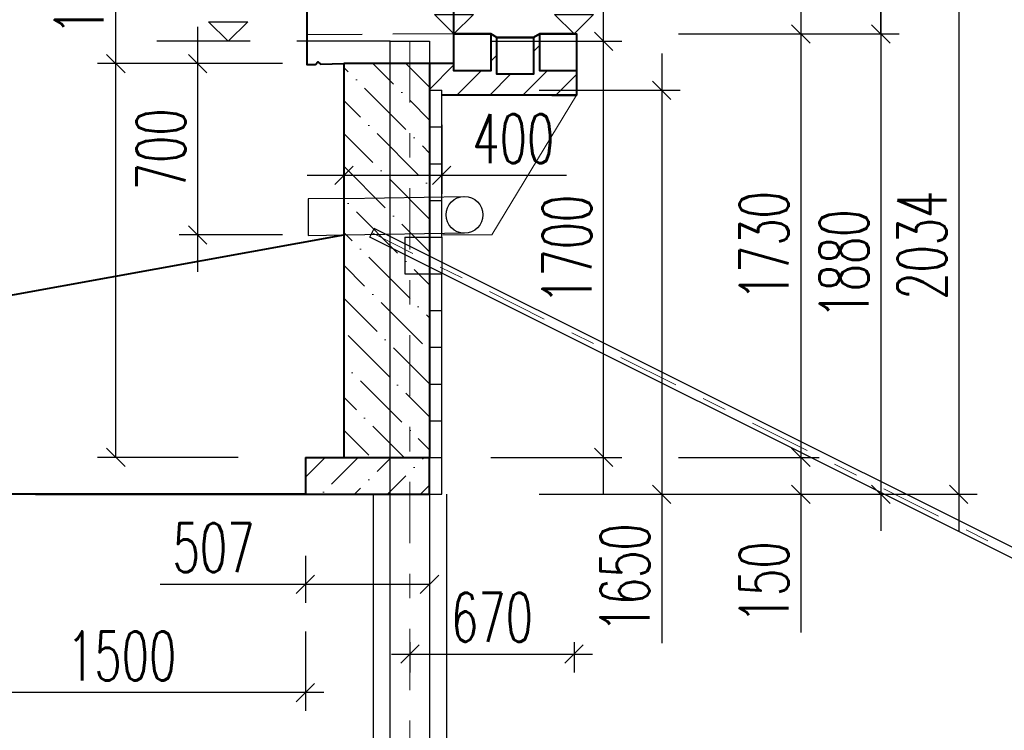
# Model space of a CAD drawing. Header units: metres. Extents: x -912764 to -454925, y -2226138 to -1112338.
# Tile 116 of 256: x -456381.32 to -456377.3, y -1112933.24 to -1112930.34. Entities that reach past the tile are written whole.
import ezdxf

# ---------------------------------------------------------------- set-up
doc = ezdxf.new("R2010")
doc.units = ezdxf.units.M
for name, pattern in [('DASHDOT', [1, 0.5, -0.25, 0, -0.25]), ('DASHED2', [0.375, 0.25, -0.125]), ('SOLID', [0]), ('ČÁRKOVANÁ', [19.05, 12.7, -6.35]), ('ČÁRKOVANÁX2', [38.1, 25.4, -12.7])]:
    doc.linetypes.add(name, pattern=pattern)
for name, color, linetype in [('!řezy tenká', 1, 'Continuous'), ('C3D_ZPR', 7, 'Continuous'), ('OZ', 3, 'Continuous')]:
    doc.layers.add(name, color=color, linetype=linetype)
for name, color, linetype, lineweight in [('_NOVÝ STAV', 1, 'Continuous', 30), ('_NOVÝ STAV - POPISKY KATASTR', 7, 'Continuous', 30), ('_VYTYČOVACÍ BODY', 200, 'Continuous', 0)]:
    doc.layers.add(name, color=color, linetype=linetype, lineweight=lineweight)
doc.layers.add('PDF2_13', color=140, linetype='Continuous', true_color=0x00bfff)
doc.layers.add('PDF_OZ', color=140, linetype='Continuous', true_color=0x00bfff)
doc.styles.add('StandardUzky', font='simplex.shx', dxfattribs={"width": 0.65})
doc.styles.add('znacky', font='arial.ttf')
doc.dimstyles.new('1000', dxfattribs={"dimscale": 0.5, "dimtxt": 1, "dimasz": 0.6, "dimexe": 0.3, "dimexo": 0.5, "dimgap": 0.5, "dimtad": 1, "dimzin": 1, "dimdsep": 46, "dimtxsty": 'znacky', "dimblk": 'OBLIQUE', "dimcen": 1, "dimdle": 0.3, "dimclrd": 256, "dimclre": 256, "dimclrt": 256, "dimadec": 3, "dimazin": 0, "dimtfac": 1, "dimtmove": 0, "dimatfit": 3, "dimldrblk": 'OBLIQUE', "dimfxl": 1, "dimlwd": -1, "dimlwe": -1, "dimarcsym": 0})

# ---------------------------------------------------------------- blocks, each defined once
blk = doc.blocks.new('_Oblique')
at = {"color": 0, "linetype": 'ByBlock', "lineweight": -2}
blk.add_line((-0.5, -0.5), (0.5, 0.5), dxfattribs=at)
blk = doc.blocks.new('*D337')
at = {"layer": 'C3D_ZPR', "color": 1, "transparency": 16777216}
for p, q in [((0.611, -1.8799), (0.611, 0.12)), ((0.15, -0.03), (0.686, -0.03)), ((0.15, -1.7299), (0.686, -1.7299))]:
    blk.add_line(p, q, dxfattribs=at)
at = {"layer": 'Defpoints', "color": 0, "lineweight": 50, "transparency": 16777216}
for p in [(-0.1, -0.03), (0.611, -0.03), (-0.1, -1.7299)]:
    blk.add_point(p, dxfattribs=at)
at = {"layer": 'C3D_ZPR', "color": 1, "transparency": 16777216, "xscale": 0.075, "yscale": 0.075, "zscale": 0.075}
for p, rotation in [((0.611, -0.03), 90), ((0.611, -1.7299), 270)]:
    blk.add_blockref('_Oblique', p, dxfattribs=dict(at, rotation=rotation))
at = {"layer": 'C3D_ZPR', "color": 1, "transparency": 16777216, "insert": (0.461, -0.88), "char_height": 0.2, "attachment_point": 5, "rotation": 90, "style": 'StandardUzky'}
blk.add_mtext('1700', dxfattribs=at)
blk = doc.blocks.new('*D989')
at = {"layer": 'C3D_ZPR', "color": 1, "transparency": 16777216}
for p, q in [((0.848, -0.0799), (0.848, -1.8799)), ((0.348, -0.2299), (0.923, -0.2299)), ((0.348, -1.8799), (0.923, -1.8799)), ((0.848, -1.8799), (0.848, -2.4883))]:
    blk.add_line(p, q, dxfattribs=at)
at = {"layer": 'Defpoints', "color": 0, "transparency": 16777216}
for p in [(-2.46, -0.2299), (-0.1, -1.8799), (0.848, -1.8799)]:
    blk.add_point(p, dxfattribs=at)
at = {"layer": 'C3D_ZPR', "color": 1, "transparency": 16777216, "xscale": 0.075, "yscale": 0.075, "zscale": 0.075}
for p, rotation in [((0.848, -0.2299), 90), ((0.848, -1.8799), 270)]:
    blk.add_blockref('_Oblique', p, dxfattribs=dict(at, rotation=rotation))
at = {"layer": 'C3D_ZPR', "color": 1, "transparency": 16777216, "insert": (0.698, -2.2216), "char_height": 0.2, "attachment_point": 5, "rotation": 90, "style": 'StandardUzky'}
blk.add_mtext('1650', dxfattribs=at)
blk = doc.blocks.new('*D339')
at = {"layer": 'C3D_ZPR', "color": 1, "transparency": 16777216}
for p, q in [((1.7427, 0.1542), (1.7427, 0.7246)), ((1.7427, 0), (1.7427, 0.3042)), ((1.2427, 0.1542), (1.8177, 0.1542)), ((1.2427, 0), (1.8177, 0))]:
    blk.add_line(p, q, dxfattribs=at)
at = {"layer": 'Defpoints', "color": 0, "lineweight": 50, "transparency": 16777216}
for p in [(-0.0296, 0.1542), (0, 0), (1.7427, 0)]:
    blk.add_point(p, dxfattribs=at)
at = {"layer": 'C3D_ZPR', "color": 1, "transparency": 16777216, "xscale": 0.075, "yscale": 0.075, "zscale": 0.075}
for p, rotation in [((1.7427, 0.1542), 90), ((1.7427, 0), 270)]:
    blk.add_blockref('_Oblique', p, dxfattribs=dict(at, rotation=rotation))
at = {"layer": 'C3D_ZPR', "color": 1, "transparency": 16777216, "insert": (1.5927, 0.5167), "char_height": 0.2, "attachment_point": 5, "rotation": 90, "style": 'StandardUzky'}
blk.add_mtext('154', dxfattribs=at)
blk = doc.blocks.new('*D991')
at = {"layer": 'C3D_ZPR', "color": 1, "transparency": 16777216}
for p, q in [((1.4161, -1.5799), (1.4161, -1.8799)), ((0.9161, -1.7299), (1.4911, -1.7299)), ((0.9161, -1.8799), (1.4911, -1.8799)), ((1.4161, -1.8799), (1.4161, -2.4447))]:
    blk.add_line(p, q, dxfattribs=at)
at = {"layer": 'Defpoints', "color": 0, "transparency": 16777216}
for p in [(-0.6068, -1.7299), (-0.6068, -1.8799), (1.4161, -1.8799)]:
    blk.add_point(p, dxfattribs=at)
at = {"layer": 'C3D_ZPR', "color": 1, "transparency": 16777216, "xscale": 0.075, "yscale": 0.075, "zscale": 0.075}
for p, rotation in [((1.4161, -1.7299), 90), ((1.4161, -1.8799), 270)]:
    blk.add_blockref('_Oblique', p, dxfattribs=dict(at, rotation=rotation))
at = {"layer": 'C3D_ZPR', "color": 1, "transparency": 16777216, "insert": (1.2661, -2.2399), "char_height": 0.2, "attachment_point": 5, "rotation": 90, "style": 'StandardUzky'}
blk.add_mtext('150', dxfattribs=at)
blk = doc.blocks.new('*D992')
at = {"layer": 'C3D_ZPR', "color": 1, "transparency": 16777216}
for p, q in [((-0.4496, -0.371), (-0.4496, -0.6524)), ((-0.05, -0.371), (-0.05, -0.6524)), ((-0.5996, -0.5774), (-0.05, -0.5774)), ((-0.05, -0.5774), (0.4593, -0.5774))]:
    blk.add_line(p, q, dxfattribs=at)
at = {"layer": 'Defpoints', "color": 0, "transparency": 16777216}
for p in [(-0.4496, -0.121), (-0.05, -0.121), (-0.05, -0.5774)]:
    blk.add_point(p, dxfattribs=at)
at = {"layer": 'C3D_ZPR', "color": 1, "transparency": 16777216, "xscale": 0.075, "yscale": 0.075, "zscale": 0.075, "rotation": 180}
blk.add_blockref('_Oblique', (-0.4496, -0.5774), dxfattribs=at)
at = {"layer": 'C3D_ZPR', "color": 1, "transparency": 16777216, "xscale": 0.075, "yscale": 0.075, "zscale": 0.075}
blk.add_blockref('_Oblique', (-0.05, -0.5774), dxfattribs=at)
at = {"layer": 'C3D_ZPR', "color": 1, "transparency": 16777216, "insert": (0.2421, -0.4274), "char_height": 0.2, "attachment_point": 5, "style": 'StandardUzky'}
blk.add_mtext('400', dxfattribs=at)
blk = doc.blocks.new('*D993')
at = {"layer": 'C3D_ZPR', "color": 1, "transparency": 16777216}
for p, q in [((1.7427, 0.15), (1.7427, -2.0299)), ((1.2427, 0), (1.8177, 0)), ((1.2427, -1.8799), (1.8177, -1.8799))]:
    blk.add_line(p, q, dxfattribs=at)
at = {"layer": 'Defpoints', "color": 0, "transparency": 16777216}
for p in [(0, 0), (-0.1, -1.8799), (1.7427, -1.8799)]:
    blk.add_point(p, dxfattribs=at)
at = {"layer": 'C3D_ZPR', "color": 1, "transparency": 16777216, "xscale": 0.075, "yscale": 0.075, "zscale": 0.075}
for p, rotation in [((1.7427, 0), 90), ((1.7427, -1.8799), 270)]:
    blk.add_blockref('_Oblique', p, dxfattribs=dict(at, rotation=rotation))
at = {"layer": 'C3D_ZPR', "color": 1, "transparency": 16777216, "insert": (1.5927, -0.94), "char_height": 0.2, "attachment_point": 5, "rotation": 90, "style": 'StandardUzky'}
blk.add_mtext('1880', dxfattribs=at)
blk = doc.blocks.new('*D336')
at = {"layer": 'C3D_ZPR', "color": 1, "transparency": 16777216}
for p, q in [((1.4161, 0.15), (1.4161, -1.8799)), ((0.9161, 0), (1.4911, 0)), ((0.9161, -1.7299), (1.4911, -1.7299))]:
    blk.add_line(p, q, dxfattribs=at)
at = {"layer": 'Defpoints', "color": 0, "lineweight": 50, "transparency": 16777216}
for p in [(0, 0), (-0.1, -1.7299), (1.4161, -1.7299)]:
    blk.add_point(p, dxfattribs=at)
at = {"layer": 'C3D_ZPR', "color": 1, "transparency": 16777216, "xscale": 0.075, "yscale": 0.075, "zscale": 0.075}
for p, rotation in [((1.4161, 0), 90), ((1.4161, -1.7299), 270)]:
    blk.add_blockref('_Oblique', p, dxfattribs=dict(at, rotation=rotation))
at = {"layer": 'C3D_ZPR', "color": 1, "transparency": 16777216, "insert": (1.2661, -0.865), "char_height": 0.2, "attachment_point": 5, "rotation": 90, "style": 'StandardUzky'}
blk.add_mtext('1730', dxfattribs=at)
blk = doc.blocks.new('*D994')
at = {"layer": 'C3D_ZPR', "color": 1, "transparency": 16777216}
for p, q in [((-0.6068, -2.1316), (-0.6068, -2.3233)), ((-0.1, -2.1316), (-0.1, -2.3233)), ((-0.6068, -2.2483), (-1.1989, -2.2483)), ((-0.1, -2.2483), (-0.7568, -2.2483))]:
    blk.add_line(p, q, dxfattribs=at)
at = {"layer": 'Defpoints', "color": 0, "transparency": 16777216}
for p in [(-0.6068, -1.8816), (-0.1, -1.8816), (-0.1, -2.2483)]:
    blk.add_point(p, dxfattribs=at)
at = {"layer": 'C3D_ZPR', "color": 1, "transparency": 16777216, "xscale": 0.075, "yscale": 0.075, "zscale": 0.075, "rotation": 180}
blk.add_blockref('_Oblique', (-0.6068, -2.2483), dxfattribs=at)
at = {"layer": 'C3D_ZPR', "color": 1, "transparency": 16777216, "xscale": 0.075, "yscale": 0.075, "zscale": 0.075}
blk.add_blockref('_Oblique', (-0.1, -2.2483), dxfattribs=at)
at = {"layer": 'C3D_ZPR', "color": 1, "transparency": 16777216, "insert": (-0.9818, -2.0983), "char_height": 0.2, "attachment_point": 5, "style": 'StandardUzky'}
blk.add_mtext('507', dxfattribs=at)
blk = doc.blocks.new('*D405')
at = {"layer": 'C3D_ZPR', "color": 1, "transparency": 16777216}
for p, q in [((-1.0466, 0.029), (-1.0466, -0.971)), ((-0.6996, -0.121), (-1.1216, -0.121)), ((-0.6996, -0.821), (-1.1216, -0.821))]:
    blk.add_line(p, q, dxfattribs=at)
at = {"layer": 'Defpoints', "color": 0, "transparency": 16777216}
for p in [(-0.4496, -0.121), (-1.0466, -0.821), (-0.4496, -0.821)]:
    blk.add_point(p, dxfattribs=at)
at = {"layer": 'C3D_ZPR', "color": 1, "transparency": 16777216, "xscale": 0.075, "yscale": 0.075, "zscale": 0.075}
for p, rotation in [((-1.0466, -0.121), 90), ((-1.0466, -0.821), 270)]:
    blk.add_blockref('_Oblique', p, dxfattribs=dict(at, rotation=rotation))
at = {"layer": 'C3D_ZPR', "color": 1, "transparency": 16777216, "insert": (-1.1966, -0.471), "char_height": 0.2, "attachment_point": 5, "rotation": 90, "style": 'StandardUzky'}
blk.add_mtext('700', dxfattribs=at)
blk = doc.blocks.new('*D338')
at = {"layer": 'C3D_ZPR', "color": 1, "transparency": 16777216}
for p, q in [((2.0611, 0.3042), (2.0611, -2.0299)), ((1.5611, 0.1542), (2.1361, 0.1542)), ((1.5611, -1.8799), (2.1361, -1.8799))]:
    blk.add_line(p, q, dxfattribs=at)
at = {"layer": 'Defpoints', "color": 0, "lineweight": 50, "transparency": 16777216}
for p in [(-0.0296, 0.1542), (-0.05, -1.8799), (2.0611, -1.8799)]:
    blk.add_point(p, dxfattribs=at)
at = {"layer": 'C3D_ZPR', "color": 1, "transparency": 16777216, "xscale": 0.075, "yscale": 0.075, "zscale": 0.075}
for p, rotation in [((2.0611, 0.1542), 90), ((2.0611, -1.8799), 270)]:
    blk.add_blockref('_Oblique', p, dxfattribs=dict(at, rotation=rotation))
at = {"layer": 'C3D_ZPR', "color": 1, "transparency": 16777216, "insert": (1.9111, -0.8629), "char_height": 0.2, "attachment_point": 5, "rotation": 90, "style": 'StandardUzky'}
blk.add_mtext('2034', dxfattribs=at)
blk = doc.blocks.new('*D404')
at = {"layer": 'C3D_ZPR', "color": 1, "transparency": 16777216}
for p, q in [((-1.3806, -0.121), (-1.3806, 0.4826)), ((-1.3806, -1.7299), (-1.3806, 0.029)), ((-0.8806, -0.121), (-1.4556, -0.121)), ((-0.8806, -1.7299), (-1.4556, -1.7299))]:
    blk.add_line(p, q, dxfattribs=at)
at = {"layer": 'Defpoints', "color": 0, "transparency": 16777216}
for p in [(-0.45, -0.121), (-1.3806, -1.7299), (-0.4496, -1.7299)]:
    blk.add_point(p, dxfattribs=at)
at = {"layer": 'C3D_ZPR', "color": 1, "transparency": 16777216, "xscale": 0.075, "yscale": 0.075, "zscale": 0.075}
for p, rotation in [((-1.3806, -0.121), 90), ((-1.3806, -1.7299), 270)]:
    blk.add_blockref('_Oblique', p, dxfattribs=dict(at, rotation=rotation))
at = {"layer": 'C3D_ZPR', "color": 1, "transparency": 16777216, "insert": (-1.5306, 0.2191), "char_height": 0.2, "attachment_point": 5, "rotation": 90, "style": 'StandardUzky'}
blk.add_mtext('1609', dxfattribs=at)
blk = doc.blocks.new('A$Cac58f5a3')
at = {"layer": '_NOVÝ STAV', "lineweight": 15}
for p in [(0, 0), (-0.5457, -0.571)]:
    blk.add_line(p, (-0.3461, -0.571), dxfattribs=at)
at = {"layer": '_NOVÝ STAV'}
for p, q in [((-0.9453, -0.4214), (-1.0953, -0.4238)), ((-1.0953, -0.4238), (-1.0953, -0.5738)), ((-1.0953, -0.5738), (-0.9453, -0.571))]:
    blk.add_line(p, q, dxfattribs=at)
at = {"layer": '_NOVÝ STAV', "linetype": 'ČÁRKOVANÁ', "lineweight": -3, "ltscale": 0.05, "flags": 128}
for points in [[(-0.9453, -0.4214), (-0.4596, -0.4138)], [(-0.4572, -0.5638), (-0.9453, -0.5714)]]:
    blk.add_lwpolyline(points, dxfattribs=at)
at = {"layer": '_NOVÝ STAV', "lineweight": -3}
blk.add_circle((-0.4572, -0.4888), 0.075, dxfattribs=at)
blk = doc.blocks.new('Vyskova_sipka')
at = {"color": 0, "linetype": 'ByBlock', "lineweight": -2}
for p, q in [((0, 0), (-4, 4)), ((-4, 4), (4, 4)), ((4, 4), (0, 0))]:
    blk.add_line(p, q, dxfattribs=at)
blk = doc.blocks.new('*D320')
at = {"layer": 'C3D_ZPR', "color": 1, "transparency": 16777216}
for p, q in [((-456379.7315, -1112932.8798), (-456379.7315, -1112933.0029)), ((-456379.0612, -1112932.8798), (-456379.0612, -1112933.0029)), ((-456379.8065, -1112932.9279), (-456378.9862, -1112932.9279))]:
    blk.add_line(p, q, dxfattribs=at)
at = {"layer": 'Defpoints', "color": 0, "lineweight": 50, "transparency": 16777216}
for p in [(-456379.7315, -1112932.6298), (-456379.0612, -1112932.6298), (-456379.0612, -1112932.9279)]:
    blk.add_point(p, dxfattribs=at)
at = {"layer": 'C3D_ZPR', "color": 1, "transparency": 16777216, "xscale": 0.075, "yscale": 0.075, "zscale": 0.075, "rotation": 180}
blk.add_blockref('_Oblique', (-456379.7315, -1112932.9279), dxfattribs=at)
at = {"layer": 'C3D_ZPR', "color": 1, "transparency": 16777216, "xscale": 0.075, "yscale": 0.075, "zscale": 0.075}
blk.add_blockref('_Oblique', (-456379.0612, -1112932.9279), dxfattribs=at)
at = {"layer": 'C3D_ZPR', "color": 1, "transparency": 16777216, "insert": (-456379.3964, -1112932.7779), "char_height": 0.2, "attachment_point": 5, "style": 'StandardUzky'}
blk.add_mtext('670', dxfattribs=at)
blk = doc.blocks.new('*D340')
at = {"layer": 'C3D_ZPR', "color": 1, "transparency": 16777216}
for p, q in [((-456382.3016, -1112929.4538), (-456382.3016, -1112928.8788)), ((-456380.1516, -1112929.4538), (-456380.1516, -1112928.8788)), ((-456380.0016, -1112928.9538), (-456382.4516, -1112928.9538))]:
    blk.add_line(p, q, dxfattribs=at)
at = {"layer": 'Defpoints', "color": 0, "transparency": 16777216}
for p in [(-456382.3016, -1112928.9538), (-456380.1516, -1112930.4184), (-456382.3016, -1112931.6318)]:
    blk.add_point(p, dxfattribs=at)
at = {"layer": 'C3D_ZPR', "color": 1, "transparency": 16777216, "xscale": 0.075, "yscale": 0.075, "zscale": 0.075, "rotation": 180}
blk.add_blockref('_Oblique', (-456382.3016, -1112928.9538), dxfattribs=at)
at = {"layer": 'C3D_ZPR', "color": 1, "transparency": 16777216, "xscale": 0.075, "yscale": 0.075, "zscale": 0.075}
blk.add_blockref('_Oblique', (-456380.1516, -1112928.9538), dxfattribs=at)
at = {"layer": 'C3D_ZPR', "color": 1, "transparency": 16777216, "insert": (-456381.2266, -1112928.8038), "char_height": 0.2, "attachment_point": 5, "style": 'StandardUzky'}
blk.add_mtext('2150', dxfattribs=at)
blk = doc.blocks.new('*D403')
at = {"layer": 'C3D_ZPR', "color": 1, "transparency": 16777216}
for p, q in [((-456381.6583, -1112932.8355), (-456381.6583, -1112933.1605)), ((-456380.1583, -1112932.8355), (-456380.1583, -1112933.1605)), ((-456380.0833, -1112933.0855), (-456381.7333, -1112933.0855))]:
    blk.add_line(p, q, dxfattribs=at)
at = {"layer": 'Defpoints', "color": 0, "transparency": 16777216}
for p in [(-456381.6583, -1112932.2751), (-456380.1583, -1112932.2751), (-456381.6583, -1112933.0855)]:
    blk.add_point(p, dxfattribs=at)
at = {"layer": 'C3D_ZPR', "color": 1, "transparency": 16777216, "xscale": 0.075, "yscale": 0.075, "zscale": 0.075, "rotation": 180}
blk.add_blockref('_Oblique', (-456381.6583, -1112933.0855), dxfattribs=at)
at = {"layer": 'C3D_ZPR', "color": 1, "transparency": 16777216, "xscale": 0.075, "yscale": 0.075, "zscale": 0.075}
blk.add_blockref('_Oblique', (-456380.1583, -1112933.0855), dxfattribs=at)
at = {"layer": 'C3D_ZPR', "color": 1, "transparency": 16777216, "insert": (-456380.9083, -1112932.9355), "char_height": 0.2, "attachment_point": 5, "style": 'StandardUzky'}
blk.add_mtext('1500', dxfattribs=at)
blk = doc.blocks.new('A$C4eac8e0d')
at = {"layer": '_NOVÝ STAV', "linetype": 'ČÁRKOVANÁ', "lineweight": 5}
h = blk.add_hatch(dxfattribs=at)
h.set_pattern_fill('ANSI31', color=256, scale=0.03)
h.paths.add_polyline_path([(0.325, 0), (0.325, -0.1648), (0.175, -0.1648), (0.175, -0.0148), (0.15, 0), (0.15, -0.15), (0, -0.15), (0, -0.121), (-0.1, -0.121), (-0.1, -0.23), (-0.05, -0.23), (-0.05, -0.25), (0.5, -0.25), (0.5, -0.15), (0.35, -0.15), (0.35, 0)])
at = {"layer": '_NOVÝ STAV', "linetype": 'SOLID', "lineweight": 5}
h = blk.add_hatch(dxfattribs=at)
h.set_pattern_fill('ANSI36', color=1, scale=0.03, angle=90)
h.paths.add_polyline_path([(-0.1, -0.121), (-0.4496, -0.121), (-0.4496, -1.7299), (-0.1, -1.7299)])
h = blk.add_hatch(dxfattribs=at)
h.set_pattern_fill('ANSI36', color=1, scale=0.03)
h.paths.add_polyline_path([(-0.1, -1.7299), (-0.6068, -1.7299), (-0.6068, -1.8799), (-0.1, -1.8799)])
at = {"layer": 'OZ', "color": 1}
for p, q in [((-0.26, -0.03), (-0.1, -0.03)), ((-0.26, -6.03), (-0.26, -0.03)), ((-0.1, -0.03), (-0.1, -6.03)), ((-0.3436, -0.8307), (-0.3255, -0.7945)), ((6.8178, -4.3661), (-0.3255, -0.7945)), ((6.7997, -4.4022), (-0.3435, -0.8306)), ((-0.2004, -0.83), (-0.2004, -0.98)), ((-0.2, -0.83), (-0.1, -0.83)), ((-0.2, -0.98), (-0.1, -0.98))]:
    blk.add_line(p, q, dxfattribs=at)
at = {"layer": 'OZ', "color": 6, "linetype": 'DASHDOT', "lineweight": 15, "ltscale": 0.5}
for p, q in [((-0.18, -0.03), (-0.18, -6.03)), ((6.8087, -4.3843), (-0.3346, -0.8127))]:
    blk.add_line(p, q, dxfattribs=at)
at = {"layer": 'OZ', "color": 140, "lineweight": 25}
for p, q in [((-0.1, -0.38), (-0.1, -0.23)), ((-0.1, -0.38), (-0.1, -0.23)), ((-0.1, -0.53), (-0.1, -0.38)), ((-0.1, -0.68), (-0.1, -0.53)), ((-0.1, -0.83), (-0.1, -0.68)), ((-0.1, -1.13), (-0.1, -0.98)), ((-0.1, -1.13), (-0.1, -0.98)), ((-0.1, -1.28), (-0.1, -1.13)), ((-0.1, -1.43), (-0.1, -1.28)), ((-0.1, -1.5799), (-0.1, -1.4299)), ((-0.1, -1.7299), (-0.1, -1.5799))]:
    blk.add_line(p, q, dxfattribs=at)
at = {"layer": 'OZ', "color": 140, "lineweight": 30}
for p, q in [((-0.1, -0.23), (-0.05, -0.23)), ((-0.05, -0.53), (-0.05, -0.23)), ((-0.1, -0.38), (-0.05, -0.38)), ((-0.1, -0.38), (-0.05, -0.38)), ((-0.1, -0.53), (-0.05, -0.53)), ((-0.1, -0.53), (-0.05, -0.53)), ((-0.05, -0.68), (-0.05, -0.53)), ((-0.1, -0.68), (-0.05, -0.68)), ((-0.1, -0.68), (-0.05, -0.68)), ((-0.05, -0.83), (-0.05, -0.68)), ((-0.1, -0.83), (-0.05, -0.83)), ((-0.1, -0.83), (-0.05, -0.83)), ((-0.1, -0.98), (-0.05, -0.98)), ((-0.1, -0.98), (-0.05, -0.98)), ((-0.05, -1.43), (-0.05, -0.98)), ((-0.1, -1.13), (-0.05, -1.13)), ((-0.1, -1.13), (-0.05, -1.13)), ((-0.1, -1.28), (-0.05, -1.28)), ((-0.1, -1.28), (-0.05, -1.28)), ((-0.1, -1.4299), (-0.05, -1.4299)), ((-0.1, -1.43), (-0.05, -1.43)), ((-0.05, -1.5799), (-0.05, -1.4299)), ((-0.1, -1.5799), (-0.05, -1.5799)), ((-0.1, -1.5799), (-0.05, -1.5799)), ((-0.05, -1.8799), (-0.05, -1.5799)), ((-0.1, -1.7299), (-0.05, -1.7299)), ((-0.1, -1.8799), (-0.05, -1.8799))]:
    blk.add_line(p, q, dxfattribs=at)
at = {"layer": 'OZ', "color": 1, "lineweight": 30}
blk.add_line((-0.05, -0.83), (-0.05, -0.98), dxfattribs=at)
at = {"layer": 'OZ', "color": 1, "linetype": 'ČÁRKOVANÁX2', "lineweight": 25, "ltscale": 0.05}
for p, q in [((-0.33, -1.8816), (-0.33, -6.03)), ((-0.03, -1.8799), (-0.03, -6.03))]:
    blk.add_line(p, q, dxfattribs=at)
at = {"layer": 'PDF2_13', "color": 1, "linetype": 'Continuous', "lineweight": 40}
for p, q in [((0, -0.121), (-0.45, -0.121)), ((-0.1, -0.121), (-0.1, -1.7299)), ((-0.6068, -1.7299), (-0.1, -1.7299)), ((-0.6068, -1.7299), (-0.6068, -1.8799)), ((-0.1, -1.8799), (-0.1, -1.7299)), ((-0.6068, -1.8799), (-0.1, -1.8799))]:
    blk.add_line(p, q, dxfattribs=at)
for points in [[(0, -0.121), (0, 0.1225), (-0.0296, 0.1542), (-0.5504, 0.1743), (-0.6001, 0.1267), (-0.6001, -0.1252), (-0.5652, -0.1241), (-0.5557, -0.1135), (-0.5451, -0.1231), (-0.4496, -0.121), (-0.4496, -1.7299)], [(0.5, 0), (0.5, -0.15), (0.5, -0.25), (-0.05, -0.25)]]:
    blk.add_lwpolyline(points, dxfattribs=at)
at = {"layer": 'PDF2_13', "color": 1, "linetype": 'Continuous', "lineweight": 40, "flags": 128}
for points in [[(0.4957, 0), (0.35, 0), (0.325, -0.0148), (0.175, -0.0148), (0.15, 0), (0, 0)], [(0.4, -0.25), (0.4957, -0.25)]]:
    blk.add_lwpolyline(points, dxfattribs=at)
at = {"layer": 'PDF2_13', "color": 1, "linetype": 'Continuous', "lineweight": 40}
for points in [[(0, 0), (0.15, 0), (0.15, -0.15), (0, -0.15)], [(0.175, -0.0148), (0.325, -0.0148), (0.325, -0.1648), (0.175, -0.1648)], [(0.35, 0), (0.5, 0), (0.5, -0.15), (0.35, -0.15)]]:
    blk.add_lwpolyline(points, close=True, dxfattribs=at)
at = {"layer": 'PDF_OZ', "color": 5, "linetype": 'DASHED2', "lineweight": 30}
blk.add_line((0, 0), (-0.6001, -0.0035), dxfattribs=at)
at = {"layer": '_VYTYČOVACÍ BODY'}
blk.add_blockref('A$Cac58f5a3', (0.5, -0.25), dxfattribs=at)
at = {"layer": 'C3D_ZPR'}
for base, p1, p2, picture, middle, dimtype in [((1.7427, 0), (-0.0296, 0.1542), (0, 0), '*D339', (1.7427, 0.5167), 128), ((-1.3806, -1.7299), (-0.45, -0.121), (-0.4496, -1.7299), '*D404', (-1.3806, 0.2191), 128), ((0.848, -1.8799), (-2.46, -0.2299), (-0.1, -1.8799), '*D989', (0.848, -2.2216), 160), ((1.4161, -1.8799), (-0.6068, -1.7299), (-0.6068, -1.8799), '*D991', (1.4161, -2.2399), 160)]:
    dim = blk.add_linear_dim(base=base, p1=p1, p2=p2, angle=90, dimstyle='1000', override={"dimscale": 1, "dimtxt": 0.2, "dimasz": 0.075, "dimexe": 0.075, "dimexo": 0.25, "dimgap": 0.05, "dimdec": 0, "dimlfac": 1000, "dimdsep": 44, "dimtxsty": 'StandardUzky', "dimcen": 0.5, "dimdle": 0.15, "dimclrd": 1, "dimclre": 1, "dimclrt": 1, "dimfxl": 0.5, "dimfxlon": 1}, dxfattribs=at)
    dim.commit()
    dim.dimension.update_dxf_attribs({"geometry": picture, "text_midpoint": middle, "dimtype": dimtype})
for base, p1, p2, picture, middle in [((2.0611, -1.8799), (-0.0296, 0.1542), (-0.05, -1.8799), '*D338', (1.9111, -0.8629)), ((1.7427, -1.8799), (0, 0), (-0.1, -1.8799), '*D993', (1.5927, -0.94)), ((1.4161, -1.7299), (0, 0), (-0.1, -1.7299), '*D336', (1.2661, -0.865)), ((0.611, -0.03), (-0.1, -1.7299), (-0.1, -0.03), '*D337', (0.461, -0.88)), ((-1.0466, -0.821), (-0.4496, -0.121), (-0.4496, -0.821), '*D405', (-1.1966, -0.471))]:
    dim = blk.add_linear_dim(base=base, p1=p1, p2=p2, angle=90, dimstyle='1000', override={"dimscale": 1, "dimtxt": 0.2, "dimasz": 0.075, "dimexe": 0.075, "dimexo": 0.25, "dimgap": 0.05, "dimdec": 0, "dimlfac": 1000, "dimdsep": 44, "dimtxsty": 'StandardUzky', "dimcen": 0.5, "dimdle": 0.15, "dimclrd": 1, "dimclre": 1, "dimclrt": 1, "dimfxl": 0.5, "dimfxlon": 1}, dxfattribs=at)
    dim.commit()
    dim.dimension.update_dxf_attribs({"geometry": picture, "text_midpoint": middle})
for base, p1, p2, picture, middle in [((-0.05, -0.5774), (-0.4496, -0.121), (-0.05, -0.121), '*D992', (0.2421, -0.5774)), ((-0.1, -2.2483), (-0.6068, -1.8816), (-0.1, -1.8816), '*D994', (-0.9818, -2.2483))]:
    dim = blk.add_linear_dim(base=base, p1=p1, p2=p2, dimstyle='1000', override={"dimscale": 1, "dimtxt": 0.2, "dimasz": 0.075, "dimexe": 0.075, "dimexo": 0.25, "dimgap": 0.05, "dimdec": 0, "dimlfac": 1000, "dimdsep": 44, "dimtxsty": 'StandardUzky', "dimcen": 0.5, "dimdle": 0.15, "dimclrd": 1, "dimclre": 1, "dimclrt": 1, "dimfxl": 0.5, "dimfxlon": 1}, dxfattribs=at)
    dim.commit()
    dim.dimension.update_dxf_attribs({"geometry": picture, "text_midpoint": middle, "dimtype": 160})

msp = doc.modelspace()

# ---------------------------------------------------------------- linework, layer by layer
at = {"layer": 'C3D_ZPR', "color": 1, "linetype": 'ČÁRKOVANÁ', "ltscale": 0.03, "flags": 128}
msp.add_lwpolyline([(-456379.8115, -1112930.4251), (-456380.7766, -1112930.4251)], dxfattribs=at)
at = {"layer": 'PDF2_13', "color": 1, "linetype": 'Continuous', "lineweight": 40}
msp.add_line((-456381.2601, -1112932.2751), (-456380.1583, -1112932.2751), dxfattribs=at)
at = {"layer": 'PDF2_13', "color": 1, "linetype": 'Continuous', "lineweight": 40, "flags": 128}
for points in [[(-456382.3016, -1112931.6318), (-456380.0011, -1112931.2161)], [(-456380.1583, -1112932.2751), (-456381.6583, -1112932.2751)]]:
    msp.add_lwpolyline(points, dxfattribs=at)

# ---------------------------------------------------------------- block references
at = {"layer": '!řezy tenká', "linetype": 'Continuous', "xscale": 0.02, "yscale": 0.02, "zscale": 0.03}
for p in [(-456379.5515, -1112930.3951), (-456379.0612, -1112930.3951), (-456380.4736, -1112930.4251)]:
    msp.add_blockref('Vyskova_sipka', p, dxfattribs=at)
at = {"layer": '_NOVÝ STAV - POPISKY KATASTR', "lineweight": 50}
msp.add_blockref('A$C4eac8e0d', (-456379.5515, -1112930.3951), dxfattribs=at)

# ---------------------------------------------------------------- dimensions: what is measured, and where the dimension line sits
at = {"layer": 'C3D_ZPR'}
for base, p1, p2, override, picture, middle in [((-456382.3016, -1112928.9538), (-456380.1516, -1112930.4184), (-456382.3016, -1112931.6318), {"dimscale": 1, "dimtxt": 0.2, "dimasz": 0.075, "dimexe": 0.075, "dimexo": 0.25, "dimgap": 0.05, "dimdec": 0, "dimlfac": 1000, "dimdsep": 44, "dimtxsty": 'StandardUzky', "dimcen": 0.5, "dimdle": 0.15, "dimclrd": 1, "dimclre": 1, "dimclrt": 1, "dimfxl": 0.5, "dimfxlon": 1}, '*D340', (-456381.2266, -1112928.8038)), ((-456381.6583, -1112933.0855), (-456380.1583, -1112932.2751), (-456381.6583, -1112932.2751), {"dimtxt": 0.4, "dimasz": 0.15, "dimexe": 0.15, "dimgap": 0.1, "dimdec": 0, "dimlfac": 1000, "dimdsep": 44, "dimtxsty": 'StandardUzky', "dimdle": 0.15, "dimclrd": 1, "dimclre": 1, "dimclrt": 1, "dimfxl": 0.5, "dimfxlon": 1}, '*D403', (-456380.9083, -1112932.9355)), ((-456379.0612, -1112932.9279), (-456379.7315, -1112932.6298), (-456379.0612, -1112932.6298), {"dimtxt": 0.4, "dimasz": 0.15, "dimexe": 0.15, "dimgap": 0.1, "dimdec": 0, "dimlfac": 1000, "dimdsep": 44, "dimtxsty": 'StandardUzky', "dimdle": 0.15, "dimclrd": 1, "dimclre": 1, "dimclrt": 1, "dimfxl": 0.5, "dimfxlon": 1}, '*D320', (-456379.3964, -1112932.7779))]:
    dim = msp.add_linear_dim(base=base, p1=p1, p2=p2, dimstyle='1000', override=override, dxfattribs=at)
    dim.commit()
    dim.dimension.update_dxf_attribs({"geometry": picture, "text_midpoint": middle})

doc.saveas('drawing.dxf')
